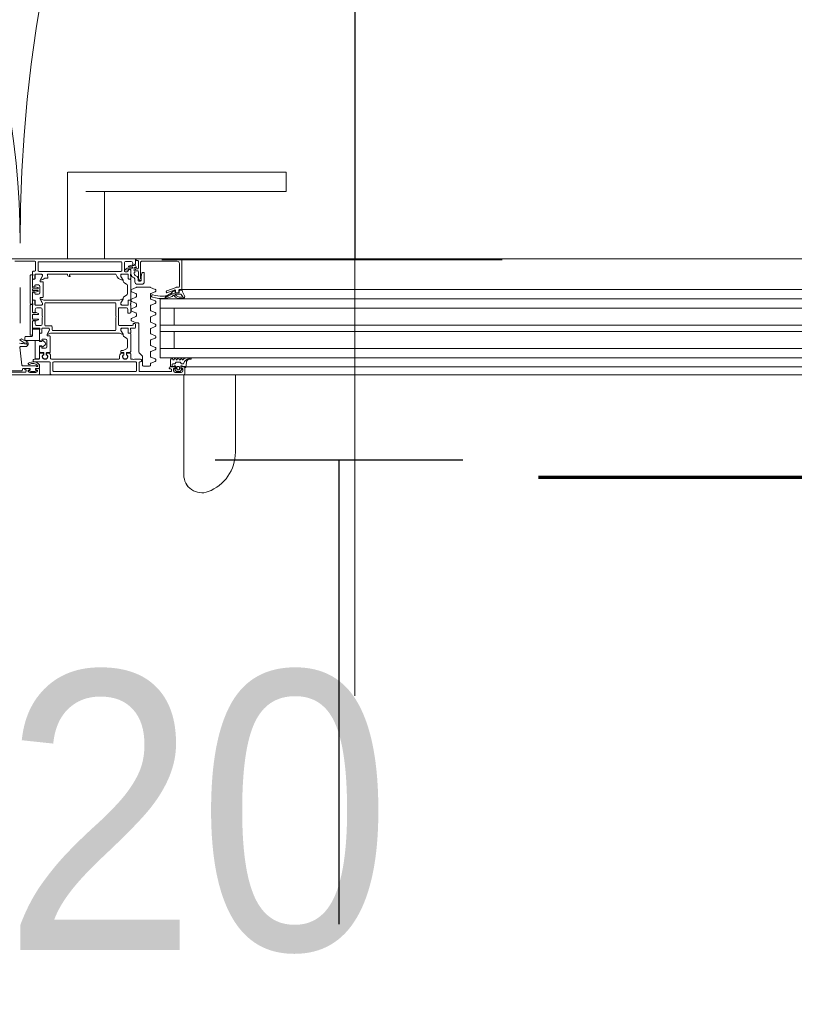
# Model space of a CAD drawing. Header units: centimetres. Extents: x -1631 to 1829, y -257 to 3158.
# Tile 61 of 129: x 392 to 442, y 972 to 1035. Entities that reach past the tile are written whole.
import ezdxf

# ---------------------------------------------------------------- set-up
doc = ezdxf.new("R2010")
doc.units = ezdxf.units.CM
doc.linetypes.add('Dash', pattern=[60, 30, -30])
doc.linetypes.add('Długa kreska', pattern=[142.875, 95.25, -47.625])
for name, color, linetype, lineweight in [('A-DETL', 90, 'Continuous', 9), ('A-DETL-GENF', 92, 'Continuous', 9), ('A-DOOR', 31, 'Continuous', 13), ('A-DOOR-HDLN', 31, 'Dash', 9), ('A-DOOR-IDEN', 31, 'Continuous', 13), ('G-ANNO-TEXT', 231, 'Continuous', 13)]:
    doc.layers.add(name, color=color, linetype=linetype, lineweight=lineweight)
doc.styles.add('Arial', font='arial.ttf', dxfattribs={"width": 0.9, "height": 18})

# ---------------------------------------------------------------- blocks, each defined once
blk = doc.blocks.new('Schueco_FWS_ADS-75-SimplySmart_inw_Family-02 - FWS SI insert unit 90-2368450-6_piętro IV __13_80 m_ - stan projektowany')
at = {"layer": 'A-DETL-GENF'}
for p, q in [((74.6, 0.9), (-74.6, 0.9)), ((-54.5, 0.4), (7.65, 0.4)), ((-54.5, -0.2), (7.65, -0.2)), ((-54.5, -0.8), (7.65, -0.8)), ((-54.5, -1.9), (7.65, -1.9)), ((-54.5, -2.3), (7.65, -2.3)), ((-54.5, -3.4), (7.65, -3.4)), ((-54.5, -4), (7.65, -4)), ((7.65, -4.6), (-59.08, -4.6)), ((-75.5, -6.6), (75.5, -6.6))]:
    blk.add_line(p, q, dxfattribs=at)
at = {"layer": 'A-DOOR'}
for p, q in [((11.067, 0.9), (11.067, 7.373)), ((7.733, 5.916), (7.733, 0.9)), ((11.05, 0.9), (5.85, 0.9)), ((11, 0.45), (11, 0.85)), ((11.05, 0.9), (19.65, 0.9)), ((11.209, 0.581), (11.313, 0.685)), ((11.63, 0.75), (11.23, 0.75)), ((11.348, 0.7), (11.512, 0.7)), ((11.547, 0.685), (11.651, 0.581)), ((11.86, 0.65), (11.86, 0.57)), ((13.91, 0.7), (11.91, 0.7)), ((13.96, 0.12), (13.96, 0.65)), ((14.13, 0.65), (14.13, 0.12)), ((19.48, 0.7), (14.18, 0.7)), ((19.53, 0.12), (19.53, 0.65)), ((19.7, 0.85), (19.7, 0.12)), ((20.4, 0.85), (20.4, 0.55)), ((32.25, 0.9), (20.45, 0.9)), ((20.63, 0.75), (21.03, 0.75)), ((21.31, 0.73), (22.6, 0.73)), ((21.55, 0.645), (22.4, 0.645)), ((10.928, 0.4), (5.85, 0.4)), ((10.903, 0.103), (10.93, 0.41)), ((11.18, 0.4), (11.05, 0.4)), ((11.189, 0.2), (11.124, 0.2)), ((11.24, 0.53), (11.23, 0.53)), ((11.273, 0.105), (11.232, 0.175)), ((11.27, 0.37), (11.27, 0.5)), ((11.54, 0.08), (11.316, 0.08)), ((11.35, 0.53), (11.35, 0.42)), ((11.46, 0.58), (11.4, 0.58)), ((11.4, 0.37), (11.46, 0.37)), ((11.51, 0.42), (11.51, 0.53)), ((11.623, 0.175), (11.583, 0.105)), ((11.59, 0.5), (11.59, 0.37)), ((11.63, 0.53), (11.62, 0.53)), ((11.778, 0.2), (11.667, 0.2)), ((11.96, 0.4), (11.68, 0.4)), ((11.69, 0.37), (11.9, 0.37)), ((11.828, 0.37), (11.828, 0.25)), ((11.91, 0.52), (11.96, 0.52)), ((12.01, 0.47), (12.01, 0.45)), ((12.911, 0.038), (13.199, 0.157)), ((13.23, 0.203), (13.23, 0.3)), ((13.28, 0.35), (13.68, 0.35)), ((13.73, 0.3), (13.73, -0.259)), ((13.81, -0.05), (13.81, 0.02)), ((13.86, 0.07), (13.91, 0.07)), ((14.18, 0.07), (19.48, 0.07)), ((19.75, 0.07), (20.75, 0.07)), ((20.4, 0.27), (20.4, 0.45)), ((20.45, 0.5), (20.58, 0.5)), ((20.63, 0.62), (20.58, 0.62)), ((21.497, 0.32), (20.657, 0.32)), ((20.8, 0.02), (20.8, -0.05)), ((21.08, 0.62), (21.03, 0.62)), ((21.08, 0.5), (21.29, 0.5)), ((21.5, 0.55), (21.5, 0.595)), ((21.667, -0.869), (21.547, 0.275)), ((10.626, -0.158), (10.599, -0.172)), ((10.616, -0.101), (10.742, -0.076)), ((10.891, -0.18), (10.624, -0.18)), ((11.19, -0.14), (11.19, -0.1)), ((11.291, -0.09), (11.269, -0.15)), ((11.391, -0.15), (11.369, -0.09)), ((11.491, -0.09), (11.469, -0.15)), ((11.591, -0.15), (11.569, -0.09)), ((11.691, -0.09), (11.669, -0.15)), ((11.791, -0.15), (11.769, -0.09)), ((12.88, -0.002), (12.88, -0.078)), ((13.199, -0.237), (12.911, -0.118)), ((12.911, -0.712), (13.199, -0.593)), ((13.23, -0.547), (13.23, -0.283)), ((13.759, -0.329), (13.951, -0.521)), ((14.26, -0.1), (13.86, -0.1)), ((13.98, -0.591), (13.98, -2.4)), ((14.45, -0.1), (14.36, -0.1)), ((14.5, -0.45), (14.5, -0.15)), ((14.5, -1.729), (14.5, -0.61)), ((14.546, -0.561), (14.762, -0.542)), ((14.74, -0.5), (14.55, -0.5)), ((14.704, -0.37), (14.737, -0.37)), ((14.76, -0.36), (14.724, -0.36)), ((14.767, -0.403), (14.76, -0.482)), ((14.78, -0.522), (14.78, -0.38)), ((14.94, -0.38), (14.94, -0.505)), ((14.959, -0.482), (14.953, -0.403)), ((14.996, -0.36), (14.96, -0.36)), ((14.96, -0.525), (15.11, -0.525)), ((15.02, -0.5), (14.979, -0.5)), ((14.982, -0.37), (15.016, -0.37)), ((15.13, -0.545), (15.13, -0.635)), ((15.22, -0.15), (15.22, -0.3)), ((19.63, -0.1), (15.27, -0.1)), ((19.68, -0.3), (19.68, -0.15)), ((19.72, -0.545), (19.72, -1.585)), ((19.94, -0.525), (19.74, -0.525)), ((19.92, -0.5), (19.88, -0.5)), ((19.884, -0.37), (19.917, -0.37)), ((19.904, -0.36), (19.94, -0.36)), ((19.947, -0.403), (19.94, -0.482)), ((19.96, -0.38), (19.96, -0.505)), ((20.12, -0.522), (20.12, -0.38)), ((20.139, -0.482), (20.133, -0.403)), ((20.382, -0.563), (20.138, -0.542)), ((20.14, -0.36), (20.176, -0.36)), ((20.35, -0.5), (20.159, -0.5)), ((20.162, -0.37), (20.196, -0.37)), ((20.4, -0.15), (20.4, -0.45)), ((20.4, -0.846), (20.4, -0.583)), ((20.75, -0.1), (20.45, -0.1)), ((5.85, -0.8), (12.6, -0.8)), ((12.88, -0.752), (12.88, -0.828)), ((13.199, -0.987), (12.911, -0.868)), ((13.23, -1.297), (13.23, -1.033)), ((14.72, -0.869), (14.72, -1.375)), ((19.92, -1.305), (19.92, -0.905)), ((20.02, -0.805), (20.2, -0.805)), ((20.25, -0.855), (20.25, -0.93)), ((20.281, -0.954), (20.326, -0.942)), ((20.326, -1.268), (20.281, -1.256)), ((21.214, -1.123), (21.225, -1.138)), ((21.536, -1.402), (21.222, -1.249)), ((21.259, -1.154), (21.369, -1.148)), ((21.321, -0.917), (21.616, -0.924)), ((21.399, -1.157), (21.651, -1.326)), ((12.88, -1.502), (12.88, -1.578)), ((12.911, -1.462), (13.199, -1.343)), ((13.199, -1.737), (12.911, -1.618)), ((13.23, -2.047), (13.23, -1.783)), ((14.5, -2), (14.5, -1.81)), ((14.53, -1.78), (14.629, -1.78)), ((14.63, -1.779), (14.55, -1.779)), ((14.659, -1.81), (14.659, -2.08)), ((14.66, -2.049), (14.66, -1.809)), ((14.77, -1.462), (14.94, -1.56)), ((14.99, -1.647), (14.99, -1.691)), ((14.997, -1.716), (15.131, -1.949)), ((15.22, -1.78), (19.68, -1.78)), ((19.74, -1.605), (19.89, -1.605)), ((19.903, -1.716), (19.769, -1.949)), ((19.91, -1.625), (19.91, -1.691)), ((20.2, -1.405), (20.02, -1.405)), ((20.24, -2.049), (20.24, -1.809)), ((20.241, -2.08), (20.241, -1.81)), ((20.25, -1.28), (20.25, -1.355)), ((20.27, -1.779), (20.35, -1.779)), ((20.271, -1.78), (20.37, -1.78)), ((20.4, -1.729), (20.4, -1.364)), ((20.4, -1.81), (20.4, -2)), ((21, -3.59), (21, -1.7)), ((21.648, -1.377), (21.606, -1.399)), ((12.88, -2.252), (12.88, -2.328)), ((12.911, -2.212), (13.199, -2.093)), ((13.199, -2.487), (12.911, -2.368)), ((13.23, -2.797), (13.23, -2.533)), ((14.03, -2.45), (14.12, -2.45)), ((14.139, -2.454), (14.449, -2.582)), ((14.2, -2.37), (14.2, -2.15)), ((14.25, -2.1), (14.5, -2.1)), ((15.25, -2.28), (14.4, -2.28)), ((14.52, -2.072), (14.52, -2.028)), ((14.679, -2.1), (15.1, -2.1)), ((15.044, -2.099), (14.71, -2.099)), ((15.3, -3.37), (15.3, -2.33)), ((15.47, -2), (15.47, -2.8)), ((19.53, -1.95), (15.52, -1.95)), ((19.58, -2.2), (19.58, -2)), ((20, -2.25), (19.63, -2.25)), ((19.8, -2.1), (20.221, -2.1)), ((19.856, -2.099), (20.19, -2.099)), ((20.05, -3.7), (20.05, -2.3)), ((20.22, -2.38), (20.22, -2.8)), ((20.57, -2.28), (20.32, -2.28)), ((20.38, -2.028), (20.38, -2.072)), ((20.4, -2.1), (20.8, -2.1)), ((20.85, -2.15), (20.85, -2.54)), ((21.65, -2.427), (21.65, -4.726)), ((12.88, -3.002), (12.88, -3.078)), ((12.911, -2.962), (13.199, -2.843)), ((13.199, -3.237), (12.911, -3.118)), ((14.13, -2.903), (14.13, -3.043)), ((14.449, -2.738), (14.161, -2.857)), ((14.161, -3.089), (14.449, -3.209)), ((14.48, -2.628), (14.48, -2.692)), ((14.5, -3.6), (14.5, -3.13)), ((15.47, -2.9), (15.47, -3.7)), ((20.22, -2.9), (20.22, -3.32)), ((20.46, -2.667), (20.46, -2.67)), ((20.46, -3.03), (20.46, -3.033)), ((20.619, -2.574), (20.477, -2.64)), ((20.477, -3.06), (20.619, -3.126)), ((20.49, -2.7), (20.83, -2.7)), ((20.83, -3), (20.49, -3)), ((20.81, -2.6), (20.66, -2.6)), ((20.66, -3.1), (20.81, -3.1)), ((20.85, -3.16), (20.85, -3.6)), ((20.86, -2.73), (20.86, -2.97)), ((5.85, -3.4), (12.6, -3.4)), ((12.88, -3.752), (12.88, -3.828)), ((12.911, -3.712), (13.199, -3.593)), ((13.23, -3.547), (13.23, -3.283)), ((14.13, -3.53), (14.13, -3.67)), ((14.449, -3.364), (14.161, -3.484)), ((14.161, -3.716), (14.449, -3.836)), ((14.48, -3.255), (14.48, -3.318)), ((14.5, -3.89), (14.5, -3.7)), ((14.52, -3.672), (14.52, -3.628)), ((14.659, -3.62), (14.659, -3.89)), ((14.66, -3.891), (14.66, -3.651)), ((15.1, -3.6), (14.679, -3.6)), ((14.71, -3.601), (15.044, -3.601)), ((14.78, -3.42), (15.25, -3.42)), ((15.131, -3.751), (14.997, -3.984)), ((15.52, -3.75), (20, -3.75)), ((20.219, -3.751), (20.353, -3.984)), ((20.671, -3.6), (20.25, -3.6)), ((20.64, -3.601), (20.306, -3.601)), ((20.32, -3.42), (20.57, -3.42)), ((20.69, -3.891), (20.69, -3.651)), ((20.691, -3.89), (20.691, -3.62)), ((20.83, -3.628), (20.83, -3.672)), ((20.85, -3.7), (20.85, -3.89)), ((21, -5.501), (21, -3.701)), ((11.14, -4.161), (11.066, -4.031)), ((11.11, -4.108), (11.334, -4.108)), ((11.122, -4.015), (11.387, -4.015)), ((11.359, -4.419), (11.37, -4.509)), ((11.6, -4.385), (11.389, -4.385)), ((11.4, -4.55), (11.4, -4.45)), ((11.416, -4.129), (11.534, -4.193)), ((11.444, -4.03), (11.611, -4.121)), ((11.45, -4.4), (11.55, -4.4)), ((11.6, -4.45), (11.6, -4.526)), ((11.642, -4.514), (11.629, -4.411)), ((11.65, -4.155), (11.69, -4.21)), ((11.667, -4.573), (12.133, -4.403)), ((11.69, -4.329), (11.788, -4.329)), ((11.82, -4.163), (12.234, -4.021)), ((11.838, -4.315), (12.267, -4.063)), ((12.236, -4.153), (11.997, -4.297)), ((12.2, -4.45), (12.2, -4.482)), ((13.199, -3.987), (12.911, -3.868)), ((12.911, -4.462), (13.199, -4.343)), ((13.23, -4.297), (13.23, -4.033)), ((14.13, -4.157), (14.13, -4.297)), ((14.449, -3.991), (14.161, -4.111)), ((14.161, -4.343), (14.449, -4.462)), ((14.48, -3.882), (14.48, -3.945)), ((14.5, -5.229), (14.5, -3.971)), ((14.629, -3.92), (14.53, -3.92)), ((14.55, -3.921), (14.63, -3.921)), ((14.72, -4.325), (14.72, -4.875)), ((14.94, -4.14), (14.77, -4.238)), ((14.99, -4.009), (14.99, -4.053)), ((20.13, -3.92), (15.22, -3.92)), ((20.17, -4.12), (20.17, -5.08)), ((20.34, -4.1), (20.19, -4.1)), ((20.36, -4.009), (20.36, -4.08)), ((20.37, -4.8), (20.37, -4.4)), ((20.47, -4.3), (20.65, -4.3)), ((20.674, -4.429), (20.506, -4.473)), ((20.7, -4.35), (20.7, -4.425)), ((20.8, -3.921), (20.72, -3.921)), ((20.82, -3.92), (20.721, -3.92)), ((20.731, -4.449), (20.776, -4.437)), ((20.85, -4.341), (20.85, -3.971)), ((11.25, -4.6), (5.85, -4.6)), ((11.346, -4.542), (11.207, -4.569)), ((11.25, -4.6), (11.35, -4.6)), ((11.35, -4.8), (11.35, -6.28)), ((11.551, -4.75), (11.4, -4.75)), ((12.167, -4.529), (11.568, -4.747)), ((11.699, -4.54), (11.672, -4.54)), ((12.88, -4.502), (12.88, -4.578)), ((13.221, -4.746), (12.911, -4.618)), ((14.12, -4.75), (13.24, -4.75)), ((13.78, -4.95), (14.08, -4.95)), ((14.449, -4.618), (14.139, -4.746)), ((14.48, -4.508), (14.48, -4.572)), ((14.77, -4.962), (14.94, -5.06)), ((20.65, -4.9), (20.47, -4.9)), ((20.484, -4.502), (20.484, -4.516)), ((20.484, -4.686), (20.484, -4.699)), ((20.506, -4.728), (20.674, -4.773)), ((20.514, -4.546), (20.83, -4.546)), ((20.83, -4.656), (20.514, -4.656)), ((20.7, -4.775), (20.7, -4.85)), ((20.776, -4.763), (20.731, -4.751)), ((20.85, -5.229), (20.85, -4.859)), ((20.86, -4.576), (20.86, -4.626)), ((13.63, -5.68), (13.63, -5.1)), ((13.737, -5.7), (13.65, -5.7)), ((13.83, -5.28), (13.83, -5.25)), ((13.98, -5.15), (13.87, -5.15)), ((13.88, -5.2), (13.918, -5.2)), ((13.963, -5.227), (13.995, -5.289)), ((14, -5.312), (14, -5.76)), ((14.03, -5.322), (14.03, -5.2)), ((14.206, -5.523), (14.094, -5.445)), ((14.23, -5.1), (14.23, -5.249)), ((14.27, -5.71), (14.27, -5.646)), ((14.283, -5.352), (14.367, -5.41)), ((14.495, -5.656), (14.495, -5.885)), ((14.5, -5.5), (14.5, -5.31)), ((14.5, -5.85), (14.5, -5.6)), ((14.52, -5.572), (14.52, -5.528)), ((14.53, -5.28), (14.629, -5.28)), ((14.63, -5.279), (14.55, -5.279)), ((14.659, -5.31), (14.659, -5.58)), ((14.66, -5.549), (14.66, -5.309)), ((14.679, -5.6), (15.1, -5.6)), ((15.044, -5.599), (14.71, -5.599)), ((14.99, -5.147), (14.99, -5.191)), ((14.997, -5.216), (15.131, -5.449)), ((15.5, -5.6), (18.43, -5.6)), ((18.445, -5.45), (18.48, -5.45)), ((18.6, -5.57), (18.6, -5.58)), ((18.62, -5.6), (19.864, -5.6)), ((19.893, -5.564), (19.856, -5.376)), ((19.886, -5.34), (20.05, -5.34)), ((20.19, -5.1), (20.34, -5.1)), ((20.353, -5.216), (20.219, -5.449)), ((20.25, -5.6), (20.671, -5.6)), ((20.306, -5.599), (20.64, -5.599)), ((20.36, -5.12), (20.36, -5.191)), ((20.69, -5.549), (20.69, -5.309)), ((20.691, -5.58), (20.691, -5.31)), ((20.72, -5.279), (20.8, -5.279)), ((20.721, -5.28), (20.82, -5.28)), ((20.83, -5.528), (20.83, -5.572)), ((20.85, -5.31), (20.85, -5.5)), ((20.85, -5.6), (20.85, -5.74)), ((14, -6), (14, -6.43)), ((14.05, -5.81), (14.142, -5.81)), ((14.27, -6), (14.27, -5.81)), ((14.706, -5.995), (14.41, -5.995)), ((14.41, -6.075), (14.63, -6.075)), ((14.636, -6.114), (14.433, -6.184)), ((14.515, -5.905), (14.642, -5.905)), ((14.662, -5.885), (14.662, -5.878)), ((14.684, -5.858), (14.85, -5.874)), ((14.858, -5.911), (14.732, -5.988)), ((14.86, -5.76), (14.75, -5.76)), ((14.91, -6.32), (14.91, -5.81)), ((15.08, -5.82), (15.08, -6.35)), ((20.43, -5.77), (15.13, -5.77)), ((20.48, -6.35), (20.48, -5.82)), ((20.65, -5.84), (20.65, -6.38)), ((20.8, -5.79), (20.7, -5.79)), ((11.35, -6.6), (5.85, -6.6)), ((11.5, -6.43), (13.81, -6.43)), ((14.47, -6.42), (14.81, -6.42)), ((15.13, -6.4), (20.43, -6.4)), ((16.201, -6.6), (16.201, -10.95)), ((18.599, -10.95), (18.599, -6.6)), ((20.7, -6.43), (21.99, -6.43)), ((4.443, -10.95), (4.443, -12.2)), ((5.234, -10.95), (17.4, -10.95)), ((18.599, -12.2), (18.599, -10.95)), ((17.4, -12.2), (5.234, -12.2)), ((18.558, -12.2), (17.4, -12.2))]:
    blk.add_line(p, q, dxfattribs=at)
at = {"layer": 'A-DOOR', "flags": 128}
for points in [[(11.13, 0.65), (11.13, 0.5), (11.23, 0.5), (11.23, 0.45)], [(11.63, 0.45), (11.63, 0.5), (11.73, 0.5), (11.73, 0.65)], [(20.63, 0.55), (20.63, 0.6), (20.53, 0.6), (20.53, 0.65)], [(21.13, 0.65), (21.13, 0.6), (21.03, 0.6), (21.03, 0.55)], [(21.34, 0.55), (21.34, 0.58), (21.26, 0.58), (21.26, 0.68)], [(10.97, 0.45), (10.97, 0.37), (11.17, 0.37)], [(11.93, 0.34), (11.93, -0.06), (11.865, -0.16)], [(20.45, 0.5), (20.65, 0.5), (20.65, 0.6)], [(21.01, 0.6), (21.01, 0.5), (21.45, 0.5)], [(5.85, -4), (12.6, -4), (12.6, -0.2), (5.85, -0.2)], [(11.7, -0.8), (11.7, -1.9), (12.6, -1.9), (5.85, -1.9)], [(15.11, -0.655), (14.995, -0.655), (14.77, -0.782)], [(15.15, -2.05), (15.15, -1.98), (15.012, -1.741)], [(19.888, -1.741), (19.75, -1.98), (19.75, -2.05)], [(20.95, -1.65), (20.86, -1.65), (20.86, -2.55)], [(11.7, -3.4), (11.7, -2.3), (12.6, -2.3), (5.85, -2.3)], [(14.35, -2.33), (14.35, -2.42), (14.25, -2.42)], [(20.8, -2.59), (20.67, -2.59), (20.67, -2.38)], [(14.55, -3.08), (14.68, -3.08), (14.68, -3.32)], [(20.67, -3.32), (20.67, -3.11), (20.8, -3.11)], [(20.86, -3.15), (20.86, -3.64), (20.95, -3.64)], [(15.012, -3.959), (15.15, -3.72), (15.15, -3.65)], [(20.2, -3.65), (20.2, -3.72), (20.338, -3.959)], [(20.95, -3.651), (20.86, -3.651), (20.86, -4.431)], [(11.589, -4.241), (11.627, -4.303), (11.291, -4.303)], [(20.83, -4.461), (20.7, -4.461), (20.699, -4.444), (20.7, -4.461)], [(14.05, -6.48), (14.15, -6.48), (14.15, -6.6), (11.2, -6.6), (11.2, -4.65)], [(20.7, -4.741), (20.699, -4.757), (20.7, -4.751), (20.83, -4.741)], [(20.86, -4.771), (20.86, -5.551), (20.95, -5.551)], [(13.82, -5.2), (13.82, -5.45), (13.787, -5.658)], [(13.86, -6.38), (13.86, -5.3), (13.85, -5.3)], [(15.15, -5.55), (15.15, -5.48), (15.012, -5.241)], [(18.45, -5.58), (18.45, -5.518), (18.431, -5.491), (18.425, -5.47)], [(20.338, -5.241), (20.2, -5.48), (20.2, -5.55)], [(14.16, -5.821), (14.198, -5.896), (14.2, -5.95), (14.05, -5.95)], [(14.212, -6.206), (14.13, -6.02), (14.25, -6.02)], [(22.85, -6.6), (14.2, -6.6), (14.2, -6.26), (14.31, -6.15), (14.37, -6.15), (14.37, -6.32)], [(14.365, -6.15), (14.3, -6.15), (14.246, -6.212)], [(14.65, -5.86), (14.65, -5.9), (14.55, -5.9)], [(4.459, -10.95), (4.443, -10.95), (4.459, -10.95), (4.503, -10.95), (4.577, -10.95), (4.675, -10.95), (4.795, -10.95), (4.931, -10.95), (5.08, -10.95), (5.234, -10.95)], [(5.234, -12.2), (5.08, -12.2), (4.931, -12.2), (4.795, -12.2), (4.675, -12.2), (4.577, -12.2), (4.503, -12.2), (4.459, -12.2), (4.443, -12.2), (4.459, -12.2)]]:
    blk.add_lwpolyline(points, dxfattribs=at)
for points in [[(20.234, -0.916), (20.25, -0.975), (20.41, -0.975), (20.41, -0.17), (20.41, -0.975), (20.25, -0.975)], [(20.46, -0.12), (20.62, -0.12)], [(20.67, -0.17), (20.67, -1.27)], [(20.034, -1.028), (20.186, -0.901)], [(20.186, -1.309), (20.034, -1.182)], [(20.68, -1.3), (20.41, -1.3), (20.41, -1.235), (20.25, -1.235), (20.234, -1.294), (20.25, -1.235), (20.41, -1.235), (20.41, -1.3)], [(21.3, -1.3), (20.41, -1.3), (20.41, -2), (20.41, -1.3)], [(20.85, -2), (20.85, -1.61)], [(20.9, -1.56), (21.3, -1.56)], [(21.35, -1.51), (21.35, -1.35)], [(20.46, -2.05), (20.8, -2.05)]]:
    blk.add_lwpolyline(points, close=True, dxfattribs=at)
at = {"layer": 'A-DOOR'}
for centre, radius, start, end in [((10.451, 5.916), 2.718, 110.5428, 180), ((9.905, 7.373), 1.162, 360, 110.5428), ((9.905, 7.373), 1.162, 82.9071, 110.5428), ((9.905, 7.373), 1.162, 13.81785, 41.45355), ((11.05, 0.85), 0.05, 90, 180), ((11.23, 0.65), 0.1, 90, 180), ((11.348, 0.65), 0.05, 90, 135.02016), ((11.512, 0.65), 0.05, 44.9723, 90), ((11.63, 0.65), 0.1, 360, 90), ((11.91, 0.65), 0.05, 90, 180), ((13.91, 0.65), 0.05, 360, 90), ((14.18, 0.65), 0.05, 90, 180), ((19.48, 0.65), 0.05, 360, 90), ((19.65, 0.85), 0.05, 360, 90), ((20.45, 0.85), 0.05, 90, 180), ((20.63, 0.65), 0.1, 90, 180), ((20.58, 0.64), 0.02, 108.18055, 270), ((20.83, -0.121), 0.821, 71.81945, 108.18055), ((21.03, 0.65), 0.1, 360, 90), ((21.08, 0.64), 0.02, 270, 71.81945), ((21.31, 0.68), 0.05, 90, 180), ((21.55, 0.595), 0.05, 90, 180), ((10.703, 0.244), 0.381, 271.89948, 347.34011), ((10.704, 0.12), 0.2, 281.0025, 354.99179), ((10.97, 0.41), 0.04, 90.00008, 179.99936), ((11.05, 0.45), 0.05, 180, 270), ((11.124, 0.15), 0.05, 90, 167.87339), ((11.22, 0.37), 0.05, 180, 360), ((11.18, 0.45), 0.05, 270, 360), ((11.189, 0.15), 0.05, 30, 90), ((11.23, 0.56), 0.03, 135.00341, 269.99452), ((11.24, 0.5), 0.03, 360, 90), ((11.316, 0.13), 0.05, 210, 270), ((11.4, 0.53), 0.05, 89.99786, 180.00214), ((11.4, 0.42), 0.05, 179.99888, 270.00112), ((11.46, 0.53), 0.05, 359.99786, 90.00214), ((11.46, 0.42), 0.05, 269.99888, 0.00112), ((11.54, 0.13), 0.05, 270, 330), ((11.62, 0.5), 0.03, 90, 180), ((11.64, 0.37), 0.05, 179.99936, 359.99936), ((11.667, 0.15), 0.05, 90, 150), ((11.63, 0.56), 0.03, 269.99995, 45.00193), ((11.68, 0.45), 0.05, 180, 270), ((11.778, 0.25), 0.05, 270, 360), ((11.91, 0.57), 0.05, 180, 270), ((11.9, 0.34), 0.03, 0, 90), ((11.96, 0.47), 0.05, 360, 90), ((11.96, 0.45), 0.05, 270, 360), ((12.93, -0.008), 0.05, 112.5, 172.85476), ((13.18, 0.203), 0.05, 292.5, 360), ((13.28, 0.3), 0.05, 90, 180), ((13.68, 0.3), 0.05, 0, 90), ((13.86, 0.02), 0.05, 90, 180), ((13.91, 0.12), 0.05, 270, 360), ((14.18, 0.12), 0.05, 180, 270), ((19.48, 0.12), 0.05, 270, 360), ((19.75, 0.12), 0.05, 180, 270), ((20.45, 0.55), 0.05, 180, 270), ((20.45, 0.45), 0.05, 90, 180), ((20.815, 0.6), 0.53, 218.50538, 303.56001), ((20.535, 0.32), 0.0341, 161.96421, 225.0141), ((20.55, 0.315), 0.05, 44.427, 161.96421), ((20.815, 0.6), 0.43, 225.0141, 303.56001), ((20.58, 0.55), 0.05, 270, 360), ((20.657, 0.42), 0.1, 224.427, 270), ((20.63, 0.6), 0.02, 360, 90), ((20.75, 0.02), 0.05, 0, 90), ((21.03, 0.6), 0.02, 90, 180), ((21.08, 0.55), 0.05, 180, 270), ((21.08, 0.2), 0.05, 303.56001, 123.56001), ((21.29, 0.55), 0.05, 270, 360), ((21.45, 0.55), 0.05, 270, 0), ((21.497, 0.27), 0.05, 6, 90), ((10.623, -0.14), 0.04, 101.01056, 270.08089), ((10.749, -0.478), 0.343, 95.60113, 111.05367), ((10.891, 0.12), 0.3, 269.99867, 319.68018), ((11.15, -0.1), 0.04, 360, 139.67921), ((11.23, -0.14), 0.04, 179.99978, 345.00028), ((11.33, -0.1), 0.04, 15.00018, 164.99982), ((11.43, -0.14), 0.04, 194.99956, 345.00044), ((11.53, -0.1), 0.04, 15.00017, 164.99983), ((11.63, -0.14), 0.04, 194.99956, 345.00044), ((11.73, -0.1), 0.04, 15.00018, 164.99982), ((11.83, -0.14), 0.04, 194.99947, 330.00033), ((12.93, -0.072), 0.05, 187.14524, 247.5), ((13.18, -0.283), 0.05, 0, 67.5), ((13.18, -0.547), 0.05, 292.5, 360), ((13.83, -0.259), 0.1, 180, 225), ((13.86, -0.05), 0.05, 180, 270), ((13.88, -0.591), 0.1, 0, 45), ((14.31, -0.153), 0.0725, 46.39718, 133.60282), ((14.45, -0.15), 0.05, 360, 90), ((14.55, -0.45), 0.05, 180, 270), ((14.55, -0.61), 0.05, 95, 180), ((14.86, -0.28), 0.18, 330, 210), ((14.86, -0.275), 0.16, 327.91005, 212.08995), ((14.737, -0.4), 0.03, 355, 90), ((14.74, -0.48), 0.02, 270, 355), ((14.76, -0.38), 0.02, 360, 90), ((14.76, -0.522), 0.02, 275, 360), ((14.96, -0.38), 0.02, 90, 180), ((14.96, -0.505), 0.02, 180, 270), ((14.982, -0.4), 0.03, 90, 185), ((14.979, -0.48), 0.02, 185, 270), ((15.02, -0.3), 0.2, 270, 360), ((15.11, -0.545), 0.02, 360, 90), ((15.11, -0.635), 0.02, 270, 360), ((15.27, -0.15), 0.05, 90, 180), ((19.63, -0.15), 0.05, 0, 90), ((19.88, -0.3), 0.2, 180, 270), ((19.74, -0.545), 0.02, 90, 180), ((20.04, -0.28), 0.18, 330, 210), ((20.04, -0.275), 0.16, 327.91535, 212.08465), ((19.917, -0.4), 0.03, 355, 90), ((19.92, -0.48), 0.02, 270, 355), ((19.94, -0.38), 0.02, 360, 90), ((19.94, -0.505), 0.02, 270, 0), ((20.14, -0.38), 0.02, 90, 180), ((20.14, -0.522), 0.02, 180, 265), ((20.162, -0.4), 0.03, 90, 185), ((20.159, -0.48), 0.02, 185, 270), ((20.35, -0.45), 0.05, 270, 360), ((20.38, -0.583), 0.02, 360, 85), ((20.45, -0.15), 0.05, 90, 180), ((20.46, -0.17), 0.05, 90, 180), ((20.46, -0.17), 0.05, 90, 180), ((20.62, -0.17), 0.05, 0, 90), ((20.62, -0.17), 0.05, 0, 90), ((20.75, -0.05), 0.05, 270, 360), ((12.93, -0.758), 0.05, 112.5, 172.85476), ((12.93, -0.822), 0.05, 187.14524, 247.5), ((13.18, -1.033), 0.05, 0, 67.5), ((14.82, -0.869), 0.1, 120, 180), ((14.995, -0.675), 0.02, 90, 120), ((20.02, -0.905), 0.1, 90, 180), ((20.098, -1.105), 0.1, 130, 230), ((20.098, -1.105), 0.1, 130, 230), ((20.205, -0.924), 0.03, 15, 130), ((20.205, -0.924), 0.03, 15, 130), ((20.2, -0.855), 0.05, 360, 90), ((20.275, -0.93), 0.025, 180, 285), ((20.275, -1.28), 0.025, 75, 180), ((20.3, -0.846), 0.1, 285, 360), ((20.3, -1.364), 0.1, 360, 75), ((20.72, -1.27), 0.05, 180, 216.8699), ((20.72, -1.27), 0.05, 180, 216.8699), ((21.317, -1.102), 0.185, 88.60815, 187.06664), ((21.292, -1.105), 0.16, 187.06664, 244), ((21.242, -1.102), 0.035, 76.46904, 217), ((21.257, -1.114), 0.04, 217, 273), ((21.835, 1.362), 2.5, 256.46904, 266.78372), ((21.371, -1.198), 0.05, 56, 93), ((21.617, -0.874), 0.05, 268.60815, 6), ((12.93, -1.508), 0.05, 112.5, 172.85476), ((12.93, -1.572), 0.05, 187.14524, 247.5), ((13.18, -1.297), 0.05, 292.5, 360), ((13.18, -1.783), 0.05, 0, 67.5), ((14.55, -1.729), 0.05, 180, 270), ((14.53, -1.81), 0.03, 90, 180), ((14.629, -1.81), 0.03, 360, 90), ((14.63, -1.809), 0.03, 360, 90), ((14.82, -1.375), 0.1, 180, 240), ((14.89, -1.647), 0.1, 360, 60), ((15.04, -1.691), 0.05, 180, 210), ((15.024, -1.734), 0.0138, 84.67141, 210), ((14.979, -2.218), 0.5, 61.13954, 84.67141), ((19.921, -2.218), 0.5, 95.32859, 118.86046), ((19.74, -1.585), 0.02, 180, 270), ((19.876, -1.734), 0.0138, 330, 95.32859), ((19.89, -1.625), 0.02, 0, 90), ((19.86, -1.691), 0.05, 330, 360), ((20.02, -1.305), 0.1, 180, 270), ((20.205, -1.286), 0.03, 230, 345), ((20.205, -1.286), 0.03, 230, 345), ((20.2, -1.355), 0.05, 270, 360), ((20.27, -1.809), 0.03, 90, 180), ((20.271, -1.81), 0.03, 90, 180), ((20.35, -1.729), 0.05, 270, 0), ((20.37, -1.81), 0.03, 360, 90), ((20.9, -1.61), 0.05, 90, 180), ((20.9, -1.61), 0.05, 90, 180), ((20.95, -1.7), 0.05, 360, 90), ((21.3, -1.35), 0.05, 360, 90), ((21.3, -1.35), 0.05, 360, 90), ((21.3, -1.51), 0.05, 270, 360), ((21.3, -1.51), 0.05, 270, 360), ((21.568, -1.329), 0.08, 246, 298), ((21.634, -1.351), 0.03, 298, 56), ((12.93, -2.258), 0.05, 112.5, 172.85476), ((12.93, -2.322), 0.05, 187.14524, 247.5), ((13.18, -2.047), 0.05, 292.5, 0), ((13.18, -2.533), 0.05, 0, 67.5), ((14.03, -2.4), 0.05, 180, 270), ((14.12, -2.5), 0.05, 67.5, 90), ((14.25, -2.15), 0.05, 90, 180), ((14.25, -2.37), 0.05, 180, 270), ((14.4, -2.33), 0.05, 90, 180), ((14.49, -2.028), 0.03, 360, 70.52878), ((14.49, -2.072), 0.03, 289.47122, 360), ((14.679, -2.08), 0.02, 180, 270), ((14.71, -2.049), 0.05, 180, 270), ((15.044, -1.999), 0.1, 270, 30), ((15.1, -2.05), 0.05, 270, 0), ((15.25, -2.33), 0.05, 0, 90), ((15.52, -2), 0.05, 90, 180), ((19.53, -2), 0.05, 0, 90), ((19.63, -2.2), 0.05, 180, 270), ((19.8, -2.05), 0.05, 180, 270), ((19.856, -1.999), 0.1, 150, 270), ((20, -2.3), 0.05, 0, 90), ((20.19, -2.049), 0.05, 270, 360), ((20.32, -2.38), 0.1, 90, 180), ((20.221, -2.08), 0.02, 270, 0), ((20.41, -2.028), 0.03, 109.47122, 180), ((20.41, -2.072), 0.03, 180, 250.52878), ((20.46, -2), 0.05, 180, 270), ((20.46, -2), 0.05, 180, 270), ((20.57, -2.38), 0.1, 360, 90), ((20.8, -2), 0.05, 270, 0), ((20.8, -2), 0.05, 270, 360), ((20.8, -2.15), 0.05, 0, 90), ((20.8, -2.54), 0.05, 270, 360), ((12.93, -3.008), 0.05, 112.5, 172.85476), ((12.93, -3.072), 0.05, 187.14524, 247.5), ((13.18, -2.797), 0.05, 292.5, 0), ((14.18, -2.903), 0.05, 112.5, 180), ((14.18, -3.043), 0.05, 180, 247.5), ((14.43, -2.628), 0.05, 0, 67.5), ((14.43, -2.692), 0.05, 292.5, 0), ((14.55, -3.13), 0.05, 90, 180), ((15.522, -2.85), 0.0725, 136.39718, 223.60282), ((20.272, -2.85), 0.0725, 136.39718, 223.60282), ((20.49, -2.667), 0.03, 115, 180), ((20.49, -2.67), 0.03, 180, 270), ((20.49, -3.03), 0.03, 90, 180), ((20.49, -3.033), 0.03, 180, 245), ((20.632, -2.601), 0.03, 21.71176, 115), ((20.632, -3.099), 0.03, 245, 338.28824), ((20.8, -3.16), 0.05, 0, 90), ((20.81, -2.55), 0.05, 270, 360), ((20.81, -3.15), 0.05, 0, 90), ((20.83, -2.73), 0.03, 0, 90), ((20.83, -2.97), 0.03, 270, 360), ((12.93, -3.758), 0.05, 112.5, 172.85476), ((13.18, -3.283), 0.05, 0, 67.5), ((13.18, -3.547), 0.05, 292.5, 0), ((14.18, -3.53), 0.05, 112.5, 180), ((14.18, -3.67), 0.05, 180, 247.5), ((14.43, -3.255), 0.05, 0, 67.5), ((14.43, -3.318), 0.05, 292.5, 0), ((14.49, -3.628), 0.03, 0, 70.52878), ((14.49, -3.672), 0.03, 289.47122, 360), ((14.679, -3.62), 0.02, 90, 180), ((14.71, -3.651), 0.05, 90, 180), ((14.78, -3.32), 0.1, 180, 270), ((15.044, -3.701), 0.1, 330, 90), ((15.1, -3.65), 0.05, 0, 90), ((15.25, -3.37), 0.05, 270, 0), ((15.52, -3.7), 0.05, 180, 270), ((20, -3.7), 0.05, 270, 360), ((20.25, -3.65), 0.05, 90, 180), ((20.306, -3.701), 0.1, 90, 210), ((20.32, -3.32), 0.1, 180, 270), ((20.57, -3.32), 0.1, 270, 360), ((20.64, -3.651), 0.05, 360, 90), ((20.671, -3.62), 0.02, 0, 90), ((20.86, -3.628), 0.03, 109.47122, 180), ((20.86, -3.672), 0.03, 180, 250.52878), ((20.95, -3.59), 0.05, 270, 360), ((20.95, -3.701), 0.05, 0, 90), ((11.127, -4.135), 0.12, 91.99234, 214.05102), ((10.24, -4.734), 0.95, 11.42681, 34.05102), ((11.175, -4.141), 0.04, 209.6254, 225.03606), ((9.863, -5.398), 1.777, 39.13554, 43.72657), ((11.291, -4.243), 0.06, 213.30213, 270), ((11.334, -4.278), 0.17, 61.46341, 90.07281), ((11.389, -4.415), 0.03, 90, 187.20768), ((11.387, -4.135), 0.12, 61.36663, 90.00389), ((11.45, -4.45), 0.05, 90, 180), ((11.453, -4.342), 0.17, 36.46341, 61.46341), ((11.55, -4.45), 0.05, 0, 90), ((11.6, -4.415), 0.03, 7.05644, 90), ((11.553, -4.226), 0.12, 36.36663, 61.36663), ((11.684, -4.253), 0.0764, 209.93292, 274.26445), ((11.731, -4.18), 0.05, 216.36663, 333.04437), ((12.591, -5.282), 1.15, 117.16974, 139.15177), ((11.846, -4.239), 0.08, 109.01012, 153.04437), ((11.788, -4.229), 0.1, 270, 300.38356), ((12.422, -4.975), 0.8, 88.47136, 116.38612), ((12.15, -4.45), 0.05, 0, 110), ((12.26, -4.097), 0.08, 92.11057, 109.01012), ((12.197, -4.089), 0.075, 301.1063, 20.01494), ((12.367, -7.009), 2.994, 75.77229, 92.11829), ((12.368, -7.009), 2.834, 75.78562, 88.47774), ((12.93, -3.822), 0.05, 187.14524, 247.5), ((13.085, -4.184), 0.08, 254.69903, 76.52965), ((13.18, -4.033), 0.05, 0, 67.5), ((13.18, -4.297), 0.05, 292.5, 0), ((14.18, -4.157), 0.05, 112.5, 180), ((14.18, -4.297), 0.05, 180, 247.5), ((14.43, -3.882), 0.05, 0, 67.5), ((14.43, -3.945), 0.05, 292.5, 0), ((14.53, -3.89), 0.03, 180, 270), ((14.55, -3.971), 0.05, 90, 180), ((14.629, -3.89), 0.03, 270, 0), ((14.63, -3.891), 0.03, 270, 0), ((14.82, -4.325), 0.1, 120, 180), ((14.89, -4.053), 0.1, 300, 0), ((15.04, -4.009), 0.05, 150, 180), ((15.024, -3.966), 0.0138, 150, 275.32859), ((14.979, -3.482), 0.5, 275.32859, 298.86046), ((20.371, -3.482), 0.5, 241.13954, 264.67141), ((20.19, -4.12), 0.02, 90, 180), ((20.326, -3.966), 0.0138, 264.67141, 30), ((20.34, -4.08), 0.02, 270, 0), ((20.31, -4.009), 0.05, 0, 30), ((20.47, -4.4), 0.1, 90, 180), ((20.65, -4.35), 0.05, 0, 90), ((20.679, -4.448), 0.02, 10, 105), ((20.72, -3.891), 0.03, 180, 270), ((20.721, -3.89), 0.03, 180, 270), ((20.725, -4.425), 0.025, 180, 285), ((20.75, -4.341), 0.1, 285, 0), ((20.8, -3.971), 0.05, 0, 90), ((20.82, -3.89), 0.03, 270, 0), ((20.83, -4.431), 0.03, 270, 0), ((11.201, -4.54), 0.03, 191.42681, 282.35649), ((11.25, -4.65), 0.05, 90, 180), ((11.341, -4.513), 0.03, 280.99409, 8.11799), ((11.35, -4.55), 0.05, 270, 0), ((11.4, -4.8), 0.05, 90, 180), ((11.551, -4.7), 0.05, 270, 290), ((11.65, -4.526), 0.05, 180, 290), ((11.672, -4.51), 0.03, 187.05644, 270), ((11.699, -4.51), 0.03, 270, 319.15177), ((12.15, -4.482), 0.05, 290, 360), ((12.93, -4.508), 0.05, 112.5, 172.85476), ((12.93, -4.572), 0.05, 187.14524, 247.5), ((13.24, -4.7), 0.05, 247.5, 270), ((13.78, -5.1), 0.15, 90, 180), ((14.08, -5.1), 0.15, 360, 90), ((14.12, -4.7), 0.05, 270, 292.5), ((14.43, -4.508), 0.05, 0, 67.5), ((14.43, -4.572), 0.05, 292.5, 0), ((14.82, -4.875), 0.1, 180, 240), ((14.89, -5.147), 0.1, 0, 60), ((20.19, -5.08), 0.02, 180, 270), ((20.47, -4.8), 0.1, 180, 270), ((20.514, -4.502), 0.03, 105, 180), ((20.514, -4.516), 0.03, 180, 270), ((20.514, -4.686), 0.03, 90, 180), ((20.514, -4.699), 0.03, 180, 255), ((20.65, -4.85), 0.05, 270, 0), ((20.679, -4.753), 0.02, 255, 350), ((20.725, -4.775), 0.025, 75, 180), ((20.75, -4.859), 0.1, 360, 75), ((20.83, -4.576), 0.03, 0, 90), ((20.83, -4.626), 0.03, 270, 0), ((20.83, -4.771), 0.03, 0, 90), ((13.65, -5.68), 0.02, 180, 270), ((13.737, -5.65), 0.05, 270, 350.90972), ((13.87, -5.2), 0.05, 90, 180), ((13.88, -5.25), 0.05, 90, 180), ((13.85, -5.28), 0.02, 180, 270), ((13.918, -5.25), 0.05, 27, 90), ((13.98, -5.2), 0.05, 0, 90), ((13.95, -5.312), 0.05, 0, 27), ((14.18, -5.322), 0.15, 180, 235), ((14.12, -5.646), 0.15, 360, 55), ((14.27, -5.76), 0.05, 90, 270), ((14.355, -5.249), 0.125, 180, 235), ((14.195, -5.656), 0.3, 360, 55), ((14.55, -5.229), 0.05, 180, 270), ((14.53, -5.31), 0.03, 90, 180), ((14.49, -5.528), 0.03, 0, 70.52878), ((14.49, -5.572), 0.03, 289.47122, 0), ((14.629, -5.31), 0.03, 0, 90), ((14.63, -5.309), 0.03, 360, 90), ((14.679, -5.58), 0.02, 180, 270), ((14.71, -5.549), 0.05, 180, 270), ((15.04, -5.191), 0.05, 180, 210), ((15.024, -5.234), 0.0138, 84.37742, 210), ((14.976, -5.718), 0.5, 17.74842, 84.37742), ((15.044, -5.499), 0.1, 270, 30), ((15.1, -5.55), 0.05, 270, 0), ((15.5, -5.55), 0.05, 197.74842, 270), ((18.445, -5.47), 0.02, 90, 180), ((18.445, -5.477), 0.02, 180, 225), ((18.43, -5.58), 0.02, 270, 0), ((18.43, -5.518), 0.02, 360, 45), ((18.48, -5.57), 0.12, 360, 90), ((18.62, -5.58), 0.02, 180, 270), ((19.886, -5.37), 0.03, 90, 191), ((19.864, -5.57), 0.03, 270, 11), ((20.378, -5.717), 0.5, 96.14068, 131.02522), ((20.25, -5.55), 0.05, 180, 270), ((20.306, -5.499), 0.1, 150, 270), ((20.326, -5.234), 0.0138, 330, 96.14068), ((20.34, -5.12), 0.02, 0, 90), ((20.31, -5.191), 0.05, 330, 0), ((20.64, -5.549), 0.05, 270, 0), ((20.671, -5.58), 0.02, 270, 0), ((20.72, -5.309), 0.03, 90, 180), ((20.721, -5.31), 0.03, 90, 180), ((20.8, -5.229), 0.05, 270, 0), ((20.82, -5.31), 0.03, 0, 90), ((20.86, -5.528), 0.03, 109.47122, 180), ((20.86, -5.572), 0.03, 180, 250.52878), ((20.95, -5.501), 0.05, 270, 0), ((11.5, -6.28), 0.15, 180, 270), ((14.05, -5.76), 0.05, 180, 270), ((14.05, -6), 0.05, 90, 180), ((14.142, -5.83), 0.02, 27, 90), ((14.18, -5.905), 0.02, 0, 27), ((14.231, -6.198), 0.02, 203.83874, 318.57633), ((14.25, -6), 0.02, 270, 0), ((14.365, -6.17), 0.02, 23.81736, 90), ((14.41, -6.035), 0.04, 90, 270), ((14.47, -6.32), 0.1, 180, 270), ((14.42, -6.146), 0.04, 203.81736, 288.90458), ((14.515, -5.885), 0.02, 180, 270), ((14.55, -5.85), 0.05, 180, 270), ((14.63, -6.095), 0.02, 288.90458, 90), ((14.642, -5.885), 0.02, 270, 0), ((14.75, -5.86), 0.1, 90, 180), ((14.682, -5.878), 0.02, 84.5, 180), ((14.706, -5.945), 0.05, 270, 301.18497), ((14.81, -6.32), 0.1, 270, 0), ((14.848, -5.894), 0.02, 301.18497, 84.5), ((14.86, -5.81), 0.05, 0, 90), ((15.13, -5.82), 0.05, 90, 180), ((15.13, -6.35), 0.05, 180, 270), ((20.43, -5.82), 0.05, 0, 90), ((20.43, -6.35), 0.05, 270, 0), ((20.7, -5.84), 0.05, 90, 180), ((20.8, -5.74), 0.05, 270, 0), ((13.81, -6.38), 0.05, 270, 0), ((14.05, -6.43), 0.05, 180, 270), ((20.7, -6.38), 0.05, 180, 270)]:
    blk.add_arc(centre, radius, start, end, dxfattribs=at)
at = {"layer": 'A-DOOR-HDLN'}
for centre, radius, start, end in [((-72.3, -7.6), 93.95, 270, 0), ((72.3, -7.6), 50.65, 180, 270)]:
    blk.add_arc(centre, radius, start, end, dxfattribs=at)
blk = doc.blocks.new('etykieta drzwi wymiar i kategoria - Aluprof Curtain Door - etykieta drzwi 1S góra-2374516-6_piętro IV __13_80 m_ - stan projektowany')
at = {"layer": 'A-DOOR-IDEN'}
blk.add_line((0, 0), (0, -0.59844), dxfattribs=at)

msp = doc.modelspace()

# ---------------------------------------------------------------- linework, layer by layer
at = {"layer": 'A-DETL', "linetype": 'Dash', "lineweight": 25}
for p, q in [((423.389, 1019.9), (401.389, 1019.9)), ((420.842, 1006.951), (404.842, 1006.951))]:
    msp.add_line(p, q, dxfattribs=at)
at = {"layer": 'A-DETL', "linetype": 'Długa kreska', "lineweight": 70}
msp.add_line((1235.377, 1005.826), (294.377, 1005.826), dxfattribs=at)
at = {"layer": 'A-DETL', "linetype": 'Dash', "lineweight": 25}
for points, knots in [([(-555.623, 1472.575), (-478.908, 1472.575), (-450.623, 1472.575), (-439.123, 1472.575), (-439.123, 1461.075), (-439.123, 1432.79), (-439.123, 1329.11), (-439.123, 1326.281), (-439.123, 1289.326), (-402.167, 1289.326), (-399.339, 1289.326), (54.377, 1289.326), (347.204, 1289.326), (391.666, 1289.326), (413.877, 1267.114), (413.877, 1211.148), (413.877, 1019.9)], [0, 0, 0, 0, 1.274059, 1.834911, 2.395763, 3.964714, 5.438832, 7.007784, 7.847024, 8.686264, 14.083246, 22.278473, 30.929004, 34.961158, 36.402966, 39.45005, 39.45005, 39.45005, 39.45005]), ([(412.842, 1006.951), (412.842, 497.964), (412.842, 435.326), (370.988, 410.917), (291.377, 409.326)], [0, 0, 0, 0, 6.781245, 8.866954, 8.866954, 8.866954, 8.866954])]:
    msp.add_open_spline(points, degree=3, knots=knots, dxfattribs=at)

# ---------------------------------------------------------------- block references
at = {"layer": 'A-DOOR', "rotation": 180}
msp.add_blockref('Schueco_FWS_ADS-75-SimplySmart_inw_Family-02 - FWS SI insert unit 90-2368450-6_piętro IV __13_80 m_ - stan projektowany', (413.877, 1013.376), dxfattribs=at)
at = {"layer": 'A-DOOR-IDEN', "xscale": 99.99999999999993, "yscale": 99.99999999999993, "zscale": 99.99999999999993}
msp.add_blockref('etykieta drzwi wymiar i kategoria - Aluprof Curtain Door - etykieta drzwi 1S góra-2374516-6_piętro IV __13_80 m_ - stan projektowany', (413.877, 1051.568), dxfattribs=at)

# ---------------------------------------------------------------- texts
at = {"layer": 'G-ANNO-TEXT', "color": 1, "insert": (357.139, 993.29), "char_height": 18, "width": 58.9032, "attachment_point": 1, "line_spacing_factor": 0.936439, "style": 'Arial'}
msp.add_mtext('\\pxt6.35,12.7,19.05,25.4,31.75,38.1,44.45,50.8,57.15,63.5,69.85,76.2,82.55,88.9,95.25,101.6,107.95,114.3,120.65,127,133.35,139.7,146.05,152.4,158.75,165.1,171.45,177.8,184.15,190.5,196.85,203.2;{EI120}', dxfattribs=at)

doc.saveas('drawing.dxf')
